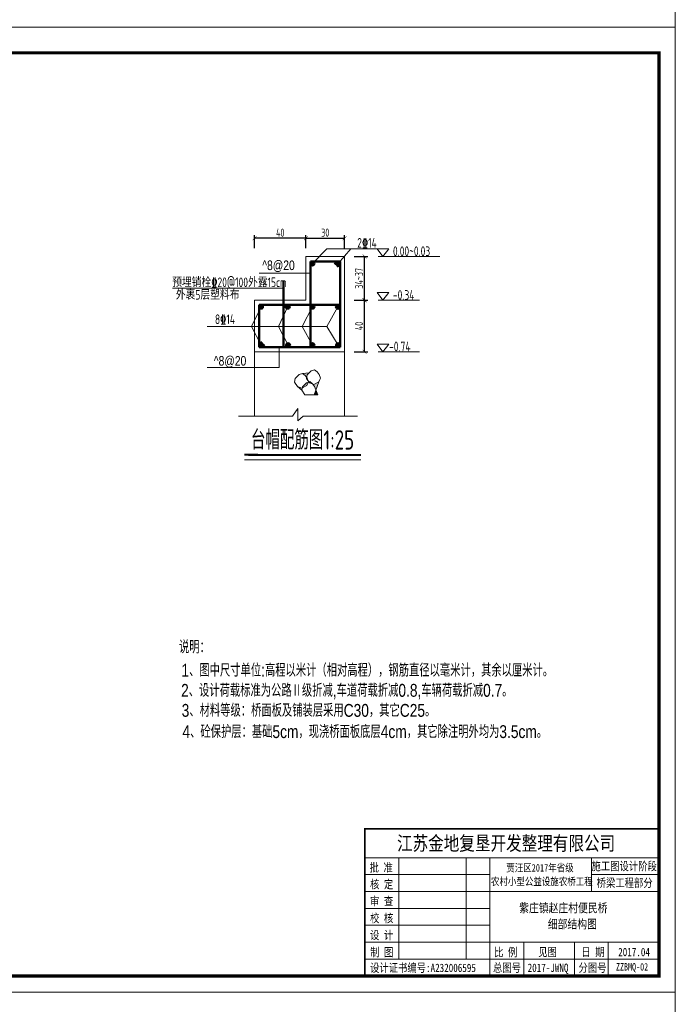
# Model space of a CAD drawing. Header units: inches. Extents: x 97745 to 142261, y 62673 to 100665.
# Tile 70 of 148: x 110156 to 112195, y 82881 to 85942. Entities that reach past the tile are written whole.
import ezdxf

# ---------------------------------------------------------------- set-up
doc = ezdxf.new("R2010")
doc.units = ezdxf.units.IN
doc.header["$MEASUREMENT"] = 0
doc.layers.get('0').update_dxf_attribs({"lineweight": 15})
doc.layers.add('1', color=7, linetype='Continuous')
for name, color, linetype, lineweight in [('BM1', 7, 'Continuous', 15), ('文字', 7, 'Continuous', 20), ('轮廓线', 1, 'Continuous', 40), ('配筋1', 1, 'Continuous', 50)]:
    doc.layers.add(name, color=color, linetype=linetype, lineweight=lineweight)
doc.styles.add('DIM_FONT', font='hztxt_e.shx', dxfattribs={"width": 0.8, "bigfont": 'hztxt.shx'})
doc.styles.add('hz-e', font='hztxt_e.shx', dxfattribs={"width": 0.8, "height": 330, "bigfont": 'hztxt.shx'})
doc.styles.add('HZTXT', font='tssdeng.shx', dxfattribs={"width": 0.75, "bigfont": 'hztxt.shx'})
doc.styles.add('图框', font='SIMFANG.TTF', dxfattribs={"width": 0.8, "height": 4})
doc.dimstyles.new('3', dxfattribs={"dimtxt": 25, "dimasz": 12, "dimexe": 10, "dimexo": 30, "dimgap": 5, "dimtad": 1, "dimdec": 0, "dimzin": 0, "dimdsep": 46, "dimtxsty": 'HZTXT', "dimblk": 'ARCHTICK', "dimcen": 0, "dimclrt": 7, "dimazin": 2, "dimtfac": 1, "dimtdec": 0, "dimtix": 1, "dimtmove": 2, "dimatfit": 3, "dimfxl": 250, "dimtolj": 1, "dimtzin": 0, "dimarcsym": 0})

# ---------------------------------------------------------------- blocks, each defined once
blk = doc.blocks.new('_ArchTick')
at = {"color": 0, "linetype": 'ByBlock', "const_width": 0.15}
blk.add_lwpolyline([(-0.5, -0.5), (0.5, 0.5)], dxfattribs=at)
blk = doc.blocks.new('*D348')
at = {"color": 0, "lineweight": -2, "transparency": 16777216}
for p, q in [((111046.1, 85232.2), (111046.1, 85272.8)), ((111046.1, 85262.8), (111166.1, 85262.8)), ((111166.1, 85232.2), (111166.1, 85272.8))]:
    blk.add_line(p, q, dxfattribs=at)
at = {"color": 0, "lineweight": -2, "transparency": 16777216, "xscale": 12, "yscale": 12, "zscale": 12, "rotation": 180}
blk.add_blockref('_ArchTick', (111046.1, 85262.8), dxfattribs=at)
at = {"color": 0, "lineweight": -2, "transparency": 16777216, "xscale": 12, "yscale": 12, "zscale": 12}
blk.add_blockref('_ArchTick', (111166.1, 85262.8), dxfattribs=at)
at = {"color": 7, "transparency": 16777216, "insert": (111106.1, 85280.3), "char_height": 25, "attachment_point": 5, "style": 'HZTXT'}
blk.add_mtext('\\A1;30', dxfattribs=at)
blk = doc.blocks.new('*D349')
at = {"color": 0, "lineweight": -2, "transparency": 16777216}
for p, q in [((110886.1, 85232.2), (110886.1, 85272.8)), ((111046.1, 85262.8), (110886.1, 85262.8)), ((111046.1, 85232.2), (111046.1, 85272.8))]:
    blk.add_line(p, q, dxfattribs=at)
at = {"color": 0, "lineweight": -2, "transparency": 16777216, "xscale": 12, "yscale": 12, "zscale": 12, "rotation": 180}
blk.add_blockref('_ArchTick', (110886.1, 85262.8), dxfattribs=at)
at = {"color": 0, "lineweight": -2, "transparency": 16777216, "xscale": 12, "yscale": 12, "zscale": 12}
blk.add_blockref('_ArchTick', (111046.1, 85262.8), dxfattribs=at)
at = {"color": 7, "transparency": 16777216, "insert": (110966.1, 85280.3), "char_height": 25, "attachment_point": 5, "style": 'HZTXT'}
blk.add_mtext('\\A1;40', dxfattribs=at)
blk = doc.blocks.new('*D365')
at = {"color": 0, "lineweight": -2, "transparency": 16777216}
for p, q in [((111196.1, 85070.2), (111238.4, 85070.2)), ((111228.4, 84910.2), (111228.4, 85070.2)), ((111196.1, 84910.2), (111238.4, 84910.2))]:
    blk.add_line(p, q, dxfattribs=at)
at = {"color": 0, "lineweight": -2, "transparency": 16777216, "xscale": 12, "yscale": 12, "zscale": 12}
for p, rotation in [((111228.4, 85070.2), 90), ((111228.4, 84910.2), 270)]:
    blk.add_blockref('_ArchTick', p, dxfattribs=dict(at, rotation=rotation))
at = {"color": 7, "transparency": 16777216, "insert": (111210.9, 84990.2), "char_height": 25, "attachment_point": 5, "rotation": 90, "style": 'HZTXT'}
blk.add_mtext('\\A1;40', dxfattribs=at)
blk = doc.blocks.new('*D358')
at = {"color": 0, "lineweight": -2, "transparency": 16777216}
for p, q in [((111196.1, 85206.2), (111238.4, 85206.2)), ((111228.4, 85070.2), (111228.4, 85206.2)), ((111196.1, 85070.2), (111238.4, 85070.2))]:
    blk.add_line(p, q, dxfattribs=at)
at = {"color": 0, "lineweight": -2, "transparency": 16777216, "xscale": 12, "yscale": 12, "zscale": 12}
for p, rotation in [((111228.4, 85206.2), 90), ((111228.4, 85070.2), 270)]:
    blk.add_blockref('_ArchTick', p, dxfattribs=dict(at, rotation=rotation))
at = {"color": 7, "transparency": 16777216, "insert": (111210.9, 85138.2), "char_height": 25, "attachment_point": 5, "rotation": 90, "style": 'HZTXT'}
blk.add_mtext('\\A1;34~37', dxfattribs=at)
blk = doc.blocks.new('三角形')
at = {"layer": '轮廓线', "color": 0, "lineweight": 20}
for p, q in [((24441.9, 199232.1), (24477.5, 199232.1)), ((24459.3, 199208.6), (24441.9, 199232.1)), ((24477.5, 199232.1), (24459.3, 199208.6))]:
    blk.add_line(p, q, dxfattribs=at)

msp = doc.modelspace()

# ---------------------------------------------------------------- hatches: boundary and pattern name
h = msp.add_hatch(color=256)
h.paths.add_polyline_path([(111085.785, 84816.984), (111076.818, 84791.16), (111072.395, 84802.168), (111067.669, 84809.143), (111070.418, 84808.074)])
h.paths.add_polyline_path([(111034.799, 84797.294), (111035.608, 84801.095), (111047.517, 84813.881), (111053.401, 84815.636), (111051.729, 84812.126), (111048.545, 84805.264)])
h.paths.add_polyline_path([(111056.92, 84813.324), (111055.044, 84816.126), (111057.989, 84817.005), (111066.568, 84810.768), (111067.669, 84809.143)])
h.paths.add_polyline_path([(111049.464, 84827.663), (111052.682, 84819.652), (111047.572, 84827.284), (111048.085, 84829.698)])
h.paths.add_polyline_path([(111043.636, 84836.263), (111035.057, 84842.499), (111055.871, 84844.703), (111049.916, 84838.31), (111048.085, 84829.698)])
h.paths.add_polyline_path([(111033.178, 84796.354), (111034.799, 84797.294), (111033.263, 84790.069), (111019.68, 84801.604)])
msp.add_hatch(color=256).paths.add_polyline_path([(111082.865, 84776.11), (111076.818, 84791.16), (111071.592, 84776.11)])
at = {"layer": '配筋1'}
for points in [[(111072.287, 85184.33, 1), (111060.117, 85184.33, 1)], [(111152.064, 85184.33, 1), (111139.894, 85184.33, 1)], [(110912.287, 85050.064, 1), (110900.117, 85050.064, 1)], [(110995.354, 85050.179, 1), (110983.183, 85050.179, 1)], [(111072.287, 85050.179, 1), (111060.117, 85050.179, 1)], [(111151.285, 85049.84, 1), (111139.114, 85049.84, 1)], [(110912.287, 84930.285, 1), (110900.117, 84930.285, 1)], [(110996.619, 84930.285, 1), (110984.448, 84930.285, 1)], [(111072.287, 84930.285, 1), (111060.117, 84930.285, 1)], [(111152.028, 84930.285, 1), (111139.857, 84930.285, 1)]]:
    msp.add_hatch(color=256, dxfattribs=at).paths.add_polyline_path(points)

# ---------------------------------------------------------------- linework, layer by layer
for p, q in [((111110.698, 85229.65), (111066.202, 85184.33)), ((111110.698, 85229.65), (111269.692, 85229.65)), ((111145.979, 85184.33), (111185.274, 85229.65)), ((111046.117, 85206.2), (111046.117, 85070.2)), ((111166.117, 85206.2), (111046.117, 85206.2)), ((111166.117, 85070.2), (111166.117, 85206.2)), ((111060.117, 85154.388), (110900.261, 85154.388)), ((111046.117, 85070.2), (110886.117, 85070.2)), ((110886.117, 85070.2), (110886.117, 84910.2)), ((111166.117, 84910.2), (111166.117, 85070.2)), ((110906.202, 85050.037), (110876.987, 84988.879)), ((110989.269, 85050.179), (110960.284, 84988.879)), ((111066.202, 85050.179), (111034.412, 84988.879)), ((111111.077, 84988.879), (111145.2, 85049.84)), ((110906.202, 84930.285), (110876.987, 84988.879)), ((110990.533, 84930.285), (110960.284, 84988.879)), ((111066.202, 84930.285), (111034.412, 84988.879)), ((111111.077, 84988.879), (111145.942, 84930.285)), ((110962.194, 84924.2), (110962.194, 84860.75)), ((110886.117, 84910.2), (111166.117, 84910.2)), ((110886.117, 84910.2), (110886.117, 84710.2)), ((111166.117, 84910.2), (111166.117, 84710.2)), ((111049.916, 84838.31), (111061.826, 84851.096)), ((111061.826, 84851.096), (111072.297, 84854.219)), ((111072.297, 84854.219), (111080.876, 84847.983)), ((111010.332, 84815.564), (111012.676, 84826.59)), ((111012.676, 84826.59), (111024.586, 84839.376)), ((111024.586, 84839.376), (111035.057, 84842.499)), ((111055.871, 84844.703), (111035.057, 84842.499)), ((111035.057, 84842.499), (111043.636, 84836.263)), ((111043.636, 84836.263), (111049.464, 84827.663)), ((111047.572, 84827.284), (111049.916, 84838.31)), ((111056.92, 84813.324), (111047.572, 84827.284)), ((111049.464, 84827.663), (111053.887, 84816.655)), ((111080.876, 84847.983), (111086.704, 84839.383)), ((111088.969, 84823.846), (111085.785, 84816.984)), ((111086.704, 84839.383), (111091.127, 84828.375)), ((111091.127, 84828.375), (111088.969, 84823.846)), ((111019.68, 84801.604), (111010.332, 84815.564)), ((111033.178, 84796.354), (111019.68, 84801.604)), ((111033.263, 84790.069), (111019.68, 84801.604)), ((111048.545, 84805.264), (111033.178, 84796.354)), ((111033.263, 84790.069), (111035.608, 84801.095)), ((111042.611, 84776.11), (111033.263, 84790.069)), ((111035.608, 84801.095), (111047.517, 84813.881)), ((111047.517, 84813.881), (111057.989, 84817.005)), ((111051.729, 84812.126), (111048.545, 84805.264)), ((111053.887, 84816.655), (111051.729, 84812.126)), ((111070.418, 84808.074), (111056.92, 84813.324)), ((111057.989, 84817.005), (111066.568, 84810.768)), ((111066.568, 84810.768), (111072.395, 84802.168)), ((111085.785, 84816.984), (111070.418, 84808.074)), ((111085.785, 84816.984), (111071.592, 84776.11)), ((111072.395, 84802.168), (111082.865, 84776.11)), ((111042.611, 84776.11), (111082.865, 84776.11)), ((111004.511, 84710.2), (111020.836, 84733.223)), ((111020.836, 84733.223), (111020.836, 84695.173)), ((110886.117, 84710.2), (110836.117, 84710.2)), ((110836.117, 84710.2), (111004.511, 84710.2)), ((111020.836, 84695.173), (111037.161, 84710.2)), ((111037.161, 84710.2), (111205.855, 84710.2)), ((110896.78, 84573.645), (110854.945, 84573.645)), ((110867.405, 84573.645), (111085.875, 84573.645)), ((111085.875, 84573.645), (111216.732, 84573.645))]:
    msp.add_line(p, q)
at = {"layer": 'BM1', "color": 0, "linetype": 'Continuous'}
for p, q in [((111229.287, 83427.316), (112143.932, 83427.316)), ((111229.287, 83427.316), (111229.287, 82969.243)), ((111229.287, 82969.243), (111229.287, 83427.316)), ((111229.287, 83337.203), (112143.932, 83337.203)), ((111334.418, 83021.809), (111334.418, 83337.203)), ((111544.682, 83337.203), (111544.682, 83021.809)), ((111618.274, 83337.203), (111618.274, 82969.243)), ((111933.668, 83232.072), (111933.668, 83337.203)), ((111229.287, 83284.638), (111618.274, 83284.638)), ((111933.668, 83284.638), (112143.932, 83284.638)), ((111229.287, 83232.072), (112143.932, 83232.072)), ((111229.287, 83179.506), (111618.274, 83179.506)), ((111229.287, 83126.94), (111618.274, 83126.94)), ((111229.287, 83074.374), (112143.932, 83074.374)), ((111723.405, 83074.374), (111723.405, 82969.243)), ((111881.103, 83074.374), (111881.103, 82969.243)), ((111986.234, 83074.374), (111986.234, 83021.809)), ((111986.234, 82969.243), (111986.234, 83074.374)), ((111229.287, 83021.809), (112143.932, 83021.809))]:
    msp.add_line(p, q, dxfattribs=at)
at = {"layer": 'BM1', "const_width": 1}
for points in [[(107951.098, 88919.854), (112193.926, 88919.854), (112193.926, 85919.551), (107951.098, 85919.551), (107951.098, 88919.854)], [(107951.098, 85919.551), (112193.926, 85919.551), (112193.926, 82919.248), (107951.098, 82919.248), (107951.098, 85919.551)], [(107951.098, 82919.248), (112193.926, 82919.248), (112193.926, 79918.945), (107951.098, 79918.945), (107951.098, 82919.248)]]:
    msp.add_lwpolyline(points, dxfattribs=at)
at = {"layer": 'BM1'}
for points in [[(107951.098, 88919.854), (112193.926, 88919.854), (112193.926, 85919.551), (107951.098, 85919.551)], [(107951.098, 85919.551), (112193.926, 85919.551), (112193.926, 82919.248), (107951.098, 82919.248)], [(107951.098, 82919.248), (112193.926, 82919.248), (112193.926, 79918.945), (107951.098, 79918.945)]]:
    msp.add_lwpolyline(points, close=True, dxfattribs=at)
at = {"layer": 'BM1', "color": 0, "linetype": 'Continuous', "const_width": 9.999}
msp.add_lwpolyline([(108118.942, 82969.243), (108118.942, 85839.25), (112143.932, 85839.25), (112143.932, 82969.243)], close=True, dxfattribs=at)
at = {"layer": 'BM1', "color": 0, "linetype": 'Continuous', "const_width": 5.257}
msp.add_lwpolyline([(112143.932, 83427.316), (111229.287, 83427.316), (111229.287, 82969.243)], dxfattribs=at)
at = {"layer": '文字', "ltscale": 0.5}
for p, q in [((111462.333, 85206.2), (111270.654, 85206.2)), ((110976.536, 85108.012), (110631.071, 85108.012)), ((111398.998, 85070.2), (111270.654, 85070.2)), ((111111.077, 84988.879), (110738.958, 84988.879)), ((111398.998, 84910.2), (111270.654, 84910.2)), ((110962.194, 84860.75), (110738.811, 84860.75))]:
    msp.add_line(p, q, dxfattribs=at)
at = {"layer": '轮廓线'}
for p, q in [((110896.78, 84589.23), (110854.945, 84589.23)), ((110867.405, 84589.23), (111085.875, 84589.23)), ((111085.875, 84589.23), (111216.732, 84589.23))]:
    msp.add_line(p, q, dxfattribs=at)
at = {"layer": '配筋1'}
for p, q in [((111152.117, 85190.634), (111060.117, 85190.634)), ((111060.117, 85190.634), (111060.117, 84924.2)), ((111143.648, 85190.634), (111135.122, 85182.189)), ((111152.117, 84924.2), (111152.117, 85190.634)), ((111152.117, 85181.701), (111142.983, 85173.918)), ((110976.536, 85070.2), (110976.536, 85130.2)), ((110976.536, 84924.2), (110976.536, 85070.2)), ((110900.117, 85056.2), (110900.117, 84924.2)), ((110900.117, 85056.2), (111152.117, 85056.2)), ((110900.117, 84932.785), (110908.522, 84941.35)), ((110900.117, 84924.2), (111152.117, 84924.2)), ((110908.729, 84924.2), (110916.892, 84932.996))]:
    msp.add_line(p, q, dxfattribs=at)
for centre in [(111066.202, 85184.33), (111145.979, 85184.33), (110906.202, 85050.064), (110989.269, 85050.179), (111066.202, 85050.179), (111145.2, 85049.84), (110906.202, 84930.285), (110990.533, 84930.285), (111066.202, 84930.285), (111145.942, 84930.285)]:
    msp.add_circle(centre, 6.085, dxfattribs=at)

# ---------------------------------------------------------------- block references
at = {"layer": '文字', "ltscale": 0.5}
for p in [(86825.973, -114002.352), (86825.973, -114138.352), (86825.973, -114298.352)]:
    msp.add_blockref('三角形', p, dxfattribs=at)

# ---------------------------------------------------------------- texts
at = {"style": 'hz-e', "width": 0.8}
for s, p in [('说明：', (110651.173, 83972.298)), ('1、图中尺寸单位:高程以米计（相对高程），钢筋直径以毫米计，其余以厘米计。', (110658.801, 83899.975)), ('2、设计荷载标准为公路Ⅱ级折减,车道荷载折减0.8,车辆荷载折减0.7。', (110657.757, 83837.338)), ('3、材料等级：桥面板及铺装层采用C30，其它C25。', (110659.54, 83775.081)), ('4、砼保护层：基础5cm，现浇桥面板底层4cm，其它除注明外均为3.5cm。', (110661.962, 83709.059))]:
    msp.add_text(s, height=40, dxfattribs=at).set_placement(p)
at = {"layer": '1', "color": 7, "linetype": 'Continuous', "style": '图框', "width": 0.8}
for s, height, p in [('江苏金地复垦开发整理有限公司 ', 44.4121, (111329.094, 83359.803)), ('批 准', 25.9071, (111244.006, 83293.536)), ('贾汪区2017年省级', 23.5519, (111668.987, 83293.87)), ('核 定', 25.9071, (111245.329, 83241.242)), ('农村小型公益设施农桥工程', 23.55187, (111621.264, 83251.262)), ('审 查', 25.9071, (111245.329, 83188.676)), ('校 核', 25.9071, (111245.329, 83136.111)), ('设 计', 25.9071, (111245.329, 83083.545)), ('制 图', 25.9071, (111245.67, 83030.251)), ('比 例', 25.9071, (111631.09, 83029.974)), ('见图', 25.9071, (111768.411, 83030.896)), ('日 期', 25.9071, (111902.402, 83030.896)), ('2017.04', 25.9071, (112016.993, 83030.896)), ('设计证书编号:A232006595 ', 25.90706, (111245.346, 82981.773)), ('总图号', 25.9071, (111627.686, 82981.926)), ('2017-JWNQ', 25.9071, (111735.434, 82981.926)), ('分图号', 25.9071, (111893.692, 82981.926))]:
    msp.add_text(s, height=height, dxfattribs=at).set_placement(p)
at = {"layer": '1', "color": 7, "linetype": 'Continuous', "char_height": 25.9071, "width": 215.18175, "attachment_point": 5, "style": '图框'}
for s, insert in [('施工图设计阶段', (112035.671, 83309.387)), ('桥梁工程部分', (112037.19, 83257.298))]:
    msp.add_mtext(s, dxfattribs=dict(at, insert=insert))
at = {"layer": 'BM1', "color": 0, "linetype": 'Continuous', "style": '图框', "width": 0.8}
msp.add_text('ZZBMQ-02', height=23, dxfattribs=at).set_placement((112010.049, 82986.324))
at = {"layer": '文字', "style": 'HZTXT', "width": 0.75}
msp.add_text('2%%13214', height=30, dxfattribs=at).set_placement((111205.386, 85233.499))
at = {"layer": '文字', "ltscale": 0.5, "style": 'HZTXT', "width": 0.75}
for s, p in [('0.00~0.03', (111316.509, 85207.566)), ('预埋销栓%%13220@100外露15cm', (110630.094, 85110.912)), ('外裹5层塑料布', (110641.424, 85072.097)), ('-0.34', (111316.509, 85071.566)), ('8%%13214', (110763.019, 84996.083)), ('-0.74', (111304.416, 84911.566))]:
    msp.add_text(s, height=30, dxfattribs=at).set_placement(p)
at = {"layer": '文字', "linetype": 'Continuous', "style": '图框', "width": 0.8}
for s, p in [('紫庄镇赵庄村便民桥', (111708.925, 83167.027)), ('细部结构图', (111797.971, 83116.972))]:
    msp.add_text(s, height=27.2755, dxfattribs=at).set_placement(p)
at = {"layer": '文字', "attachment_point": 1}
for s, insert, char_height, width, style in [('^ 8@20', (110910.003, 85193.815), 30, 322.93333, 'DIM_FONT'), ('^ 8@20', (110759.289, 84896.714), 30, 322.93333, 'DIM_FONT'), ('\\pt533.33;台帽配筋图1:25', (110875.012, 84666.02), 60, 661.00966, 'HZTXT')]:
    msp.add_mtext(s, dxfattribs=dict(at, insert=insert, char_height=char_height, width=width, style=style))

# ---------------------------------------------------------------- dimensions: what is measured, and where the dimension line sits
for base, p2, text, picture, middle in [((110886.117, 85262.828), (110886.117, 85202.2), '40', '*D349', (110966.117, 85280.328)), ((111166.117, 85262.828), (111166.117, 85202.2), '30', '*D348', (111106.117, 85280.328))]:
    dim = msp.add_linear_dim(base=base, p1=(111046.117, 85202.2), p2=p2, text=text, dimstyle='3', override={"dimlfac": 0.5})
    dim.commit()
    dim.dimension.update_dxf_attribs({"geometry": picture, "text_midpoint": middle})
for base, p1, p2, text, picture, middle in [((111228.409, 85206.2), (111166.117, 85070.2), (111166.117, 85206.2), '34~37', '*D358', (111210.909, 85138.2)), ((111228.409, 85070.2), (111166.117, 84910.2), (111166.117, 85070.2), '40', '*D365', (111210.909, 84990.2))]:
    dim = msp.add_linear_dim(base=base, p1=p1, p2=p2, angle=90, text=text, dimstyle='3', override={"dimlfac": 0.5})
    dim.commit()
    dim.dimension.update_dxf_attribs({"geometry": picture, "text_midpoint": middle})

doc.saveas('drawing.dxf')
